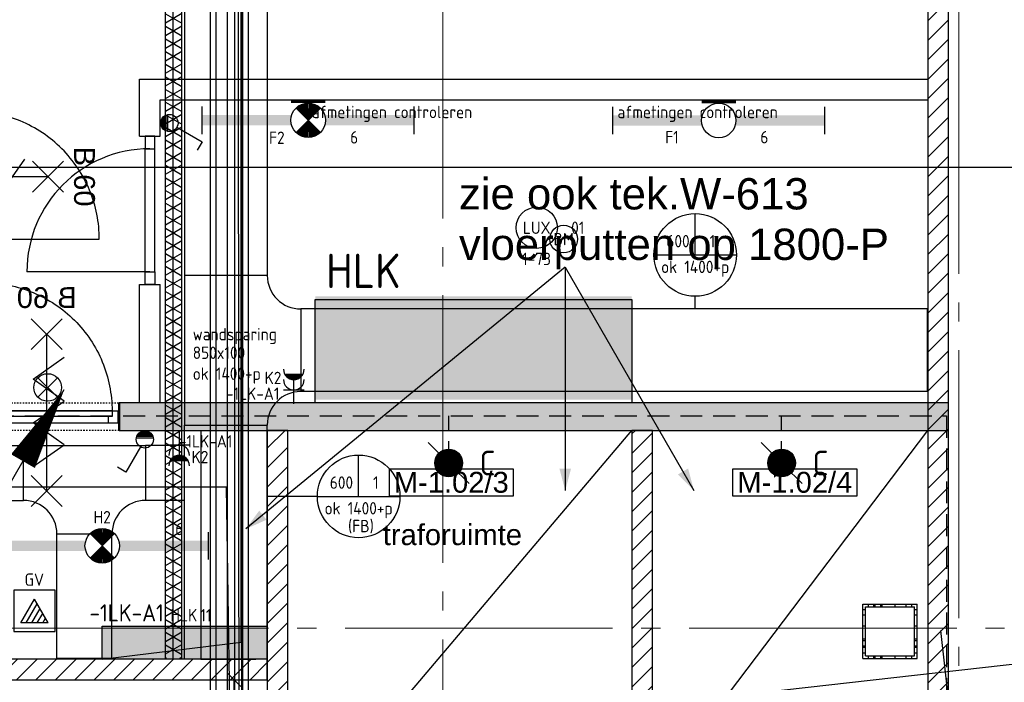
# Model space of a CAD drawing. Header units: millimetres. Extents: x -38031 to 123247, y -16330 to 129979.
# Tile 93 of 148: x 13786 to 20940, y 3107 to 7918. Entities that reach past the tile are written whole.
import ezdxf
from ezdxf.enums import TextEntityAlignment as Align

# ---------------------------------------------------------------- set-up
doc = ezdxf.new("R2010")
doc.units = ezdxf.units.MM
doc.header["$LTSCALE"] = 50
for name, pattern in [('HIDDEN2', [4.7625, 3.175, -1.5875]), ('STYLE_01', [0.41664, 0.20828, -0.20836]), ('STYLE_11', [5, 3.888855, -0.416718, 0.277786, -0.416641])]:
    doc.linetypes.add(name, pattern=pattern)
for name, color, linetype in [('AB$1A---_ATTRIB035', 8, 'Continuous'), ('AL$1A---_ALGEMEEN', 8, 'Continuous'), ('AL22----', 8, 'Continuous'), ('AL31----', 8, 'Continuous'), ('AL32----', 8, 'Continuous'), ('AM$1A---_ARCERING', 8, 'Continuous'), ('AT$1A---_TEKST050', 8, 'Continuous'), ('AT$1A---_TEKST100', 8, 'Continuous'), ('BOUWKUNDIG', 8, 'Continuous'), ('EB6511--_ATTRIB', 2, 'Continuous'), ('EL6121--', 3, 'Continuous'), ('EL6131--_KG', 3, 'Continuous'), ('EL6131--_KG_ARC', 1, 'Continuous'), ('EL6212--', 3, 'Continuous'), ('EL6221--', 3, 'Continuous'), ('EL6222--', 3, 'Continuous'), ('EL6311--', 3, 'Continuous'), ('EL6311--_meetgegevens LUX-waarden', 3, 'Continuous'), ('EL6311--NV', 7, 'Continuous'), ('EL6431--', 3, 'Continuous'), ('EL6511--', 3, 'Continuous'), ('EM6131--', 1, 'Continuous'), ('lengte voedingskabels', 3, 'Continuous'), ('maatvoering', 1, 'Continuous'), ('Sparingen', 1, 'Continuous'), ('versterkte strook', 7, 'Continuous'), ('Vloerdoos verdieping', 51, 'Continuous')]:
    doc.layers.add(name, color=color, linetype=linetype)
doc.layers.add('stramien', color=1, linetype='STYLE_11', lineweight=15)
doc.styles.add('Arial', font='ARIAL.TTF')
doc.styles.add('BURO-018', font='iso.shx', dxfattribs={"height": 90})
doc.styles.get("Standard").update_dxf_attribs({"font": 'iso.shx'})
doc.dimstyles.new('STABICAD', dxfattribs={"dimscale": 100, "dimtxt": 1.3, "dimasz": 1, "dimexe": 0, "dimexo": 0, "dimgap": 1.5, "dimtad": 0, "dimdec": 0, "dimrnd": 10, "dimzin": 0, "dimdsep": 46, "dimtxsty": 'Standard', "dimblk1": 'OBLIQUE', "dimblk2": 'OBLIQUE', "dimsah": 1, "dimcen": -3, "dimclrd": 1, "dimclre": 1, "dimclrt": 1, "dimadec": 0, "dimazin": 0, "dimtfac": 1, "dimtdec": 0, "dimtofl": 0, "dimtmove": 2, "dimatfit": 3, "dimfxl": 0, "dimtvp": 1.055556, "dimtolj": 1, "dimtzin": 0, "dimarcsym": 0})
pattern_1 = [(45, (-987936.49, -175784.82), (70.710678, -70.710678), [])]

# ---------------------------------------------------------------- blocks, each defined once
blk = doc.blocks.new('111304AW')
at = {"color": 0, "linetype": 'Continuous'}
for p, q in [((1.3, 5.25), (-1.3, 5.25)), ((1.16, 5.05), (-1.16, 5.05)), ((0.96, 4.85), (-0.96, 4.85)), ((0.65, 4.65), (-0.65, 4.65)), ((0, 1), (0, 4.5)), ((-1.5, 3), (1.5, 3))]:
    blk.add_line(p, q, dxfattribs=at)
for centre in [(0, 6), (0, 4.5)]:
    blk.add_arc(centre, 1.5, 180, 0, dxfattribs=at)
at = {"color": 0, "linetype": 'Continuous', "style": 'BURO-018'}
for tag, p in [('E_GKAST', (0, 11.5)), ('E_GROEP', (0, 8.5)), ('E_SGROEP', (4.5, 8.5))]:
    blk.add_attdef(tag, text='', height=1.8, dxfattribs=at).set_placement(p, align=Align.MIDDLE)
at = {"color": 0, "linetype": 'Continuous', "style": 'BURO-018', "flags": 1}
for tag, p in [('E_VERMCODE', (13, 8.5)), ('E_MATCODE', (0, 0))]:
    blk.add_attdef(tag, text='', height=1.8, dxfattribs=at).set_placement(p, align=Align.MIDDLE)
blk = doc.blocks.new('1114A1WD')
at = {"color": 0, "linetype": 'Continuous'}
for p, q in [((1.22, 2), (-1.22, 2)), ((1.17, 1.8), (-1.17, 1.8)), ((1.07, 1.6), (-1.07, 1.6)), ((0.92, 1.4), (-0.92, 1.4)), ((0.68, 1.2), (-0.68, 1.2))]:
    blk.add_line(p, q, dxfattribs=at)
blk = doc.blocks.new('1114A1-WD3')
at = {"color": 0, "linetype": 'Continuous'}
for p, q in [((0.62, 3.33), (2.74, 7)), ((2.74, 7), (3.95, 6.3))]:
    blk.add_line(p, q, dxfattribs=at)
blk.add_circle((0, 2.25), 1.25, dxfattribs=at)
at = {"color": 0, "zscale": 100}
blk.add_blockref('1114A1WD', (0, 0), dxfattribs=at)
at = {"color": 0, "linetype": 'Continuous', "style": 'BURO-018'}
for tag, p in [('E_SLET1', (3.36, 9)), ('E_GROEP', (0, 0)), ('E_GKAST', (0, 0))]:
    blk.add_attdef(tag, text='', height=1.8, dxfattribs=at).set_placement(p, align=Align.MIDDLE)
at = {"color": 0, "linetype": 'Continuous', "style": 'BURO-018', "flags": 1}
for tag in ['E_MATCODE', 'E_SGROEP']:
    blk.add_attdef(tag, text='', height=1.8, dxfattribs=at).set_placement((0, 0), align=Align.MIDDLE)
blk = doc.blocks.new('E00018')
at = {"color": 0, "linetype": 'Continuous'}
for p, q in [((-1.77, -1.77), (1.77, 1.77)), ((1.77, -1.77), (-1.77, 1.77))]:
    blk.add_line(p, q, dxfattribs=at)
at = {"color": 0, "linetype": 'Continuous', "const_width": 2.5}
for points in [[(-0.88, 0.88, -0.198912), (0, 1.25, -0.198912), (0.88, 0.88, -1)], [(-0.88, -0.88, 0.198912), (0, -1.25, 0.198912), (0.88, -0.88, 1)]]:
    blk.add_lwpolyline(points, format="xyb", dxfattribs=at)
blk = doc.blocks.new('1115B61540-NO1')
at = {"color": 0}
for p, q in [((-15.4, 2), (-15.4, -2)), ((15.4, 2), (15.4, -2))]:
    blk.add_line(p, q, dxfattribs=at)
at = {"color": 0, "linetype": 'Continuous'}
blk.add_circle((0, 0), 2.5, dxfattribs=at)
at = {"color": 0}
for points in [[(-2.5, 0.75), (-15.4, 0.75), (-2.5, -0.75), (-15.4, -0.75)], [(2.5, 0.75), (15.4, 0.75), (2.5, -0.75), (15.4, -0.75)]]:
    blk.add_solid(points, dxfattribs=at)
at = {"color": 0, "zscale": 100}
blk.add_blockref('E00018', (0, 0), dxfattribs=at)
at = {"color": 0, "linetype": 'Continuous', "style": 'BURO-018'}
for tag, p in [('E_GKAST', (0, 8)), ('E_GROEP', (0, 5)), ('E_SGROEP', (4.5, 5)), ('E_ARMCODE', (0, 0)), ('E_SLET', (4.5, -3))]:
    blk.add_attdef(tag, text='', height=1.8, dxfattribs=at).set_placement(p, align=Align.MIDDLE)
blk = doc.blocks.new('E00024')
at = {"color": 0, "linetype": 'Continuous'}
for p, q in [((-1.41, 1.59), (1.41, 4.41)), ((-1.41, 4.41), (1.41, 1.59))]:
    blk.add_line(p, q, dxfattribs=at)
blk.add_circle((0, 3), 2, dxfattribs=at)
at = {"color": 0, "linetype": 'Continuous', "style": 'BURO-018'}
blk.add_attdef('E_TEXT1', text='', height=1.8, dxfattribs=at).set_placement((0, 7.5), align=Align.MIDDLE)
at = {"color": 0, "linetype": 'Continuous', "style": 'BURO-018', "flags": 1}
blk.add_attdef('E_MATCODE', (0, 0), '', height=1.8, dxfattribs=at)
blk = doc.blocks.new('E00103')
at = {"color": 0, "linetype": 'Continuous'}
for p, q in [((0, 6), (0, 12)), ((-6, 6), (6, 6))]:
    blk.add_line(p, q, dxfattribs=at)
blk.add_circle((0, 6), 6, dxfattribs=at)
at = {"color": 0, "linetype": 'Continuous', "style": 'BURO-018'}
for tag, p in [('E_TEXT1', (-2.5, 8)), ('E_TEXT3', (2.5, 8)), ('E_TEXT6', (0, 4))]:
    blk.add_attdef(tag, text='', height=1.8, dxfattribs=at).set_placement(p, align=Align.MIDDLE)
blk = doc.blocks.new('1116A4H1200240')
at = {"color": 0}
for p, q in [((-12, -2.4), (-12, 2.4)), ((-12, 2.4), (12, 2.4)), ((12, 2.4), (12, -2.4)), ((12, -2.4), (-12, -2.4))]:
    blk.add_line(p, q, dxfattribs=at)
at = {"color": 0, "linetype": 'Continuous', "style": 'BURO-018'}
for tag, p in [('E_GKAST', (0, 15)), ('E_GROEP', (0, 9)), ('E_SGROEP', (4.5, 9)), ('E_KAST', (0, 6))]:
    blk.add_attdef(tag, text='', height=1.8, dxfattribs=at).set_placement(p, align=Align.MIDDLE)
at = {"color": 0, "linetype": 'Continuous', "style": 'BURO-018', "flags": 1}
blk.add_attdef('E_MATCODE', text='', height=1.8, dxfattribs=at).set_placement((0, 0), align=Align.MIDDLE)
blk = doc.blocks.new('1116A4H2300750')
at = {"color": 0}
for p, q in [((-23, -7.5), (-23, 7.5)), ((-23, 7.5), (23, 7.5)), ((23, 7.5), (23, -7.5)), ((23, -7.5), (-23, -7.5))]:
    blk.add_line(p, q, dxfattribs=at)
at = {"color": 0, "linetype": 'Continuous', "style": 'BURO-018'}
for tag, p in [('E_GKAST', (0, 15)), ('E_GROEP', (0, 9)), ('E_SGROEP', (4.5, 9)), ('E_KAST', (0, 6))]:
    blk.add_attdef(tag, text='', height=1.8, dxfattribs=at).set_placement(p, align=Align.MIDDLE)
at = {"color": 0, "linetype": 'Continuous', "style": 'BURO-018', "flags": 1}
blk.add_attdef('E_MATCODE', text='', height=1.8, dxfattribs=at).set_placement((0, 0), align=Align.MIDDLE)
blk = doc.blocks.new('E00168')
at = {"color": 0, "linetype": 'Continuous'}
blk.add_line((0, 0), (5, 8.66), dxfattribs=at)
blk.add_lwpolyline([(5, 8.66, 0, 1, 0), (3.5, 6.062, 1, 1, 0)], format="xyseb", dxfattribs=at)
at = {"color": 0, "const_width": 0.5}
blk.add_lwpolyline([(-0.25, 0, 1), (0.25, 0, 1)], format="xyb", close=True, dxfattribs=at)
at = {"color": 0, "linetype": 'Continuous'}
blk.add_circle((0, 0), 0.5, dxfattribs=at)
blk = doc.blocks.new('E00007')
at = {"color": 0}
blk.add_line((1.5, 0.5), (-1.5, 3.5), dxfattribs=at)
at = {"color": 0, "const_width": 1}
blk.add_lwpolyline([(-0.5, 2, 1), (0.5, 2, 1)], format="xyb", close=True, dxfattribs=at)
at = {"color": 0}
blk.add_circle((0, 2), 1, dxfattribs=at)
at = {"color": 0, "linetype": 'Continuous', "style": 'BURO-018', "flags": 1}
blk.add_attdef('E_MATCODE', text='', height=1.8, rotation=90, dxfattribs=at).set_placement((0, 0), align=Align.MIDDLE)
at = {"color": 0, "style": 'BURO-018'}
blk.add_attdef('E_TEXT1', text='', height=1.8, dxfattribs=at).set_placement((2.5, 2), align=Align.MIDDLE)
blk = doc.blocks.new('VLOERDOOS')
at = {"layer": 'Vloerdoos verdieping'}
for p, q in [((0, 395), (395, 395)), ((0, 395), (0, 0)), ((20, 375), (20, 20)), ((20, 375), (375, 375)), ((40, 375), (40, 395)), ((80, 375), (80, 395)), ((90, 375), (90, 395)), ((130, 375), (130, 395)), ((140, 375), (140, 395)), ((235, 375), (235, 395)), ((315, 375), (315, 395)), ((355, 375), (355, 395)), ((375, 375), (375, 20)), ((395, 395), (395, 0)), ((0, 355), (20, 355)), ((0, 315), (20, 315)), ((0, 305), (20, 305)), ((375, 355), (395, 355)), ((375, 315), (395, 315)), ((375, 305), (395, 305)), ((0, 265), (20, 265)), ((0, 255), (20, 255)), ((375, 265), (395, 265)), ((375, 255), (395, 255)), ((0, 160), (20, 160)), ((375, 160), (395, 160)), ((0, 80), (20, 80)), ((375, 80), (395, 80)), ((0, 40), (20, 40)), ((0, 0), (395, 0)), ((20, 20), (375, 20)), ((40, 0), (40, 20)), ((80, 0), (80, 20)), ((90, 0), (90, 20)), ((130, 0), (130, 20)), ((140, 0), (140, 20)), ((235, 0), (235, 20)), ((315, 0), (315, 20)), ((355, 0), (355, 20)), ((375, 40), (395, 40))]:
    blk.add_line(p, q, dxfattribs=at)
blk = doc.blocks.new('E00486')
at = {"color": 0}
for p, q in [((3.04, 7), (-2.96, 7)), ((-2.96, 7), (-2.96, 1)), ((-1.7, 2), (-1.7, 6)), ((-1.7, 6), (1.77, 4)), ((3.04, 1), (3.04, 7)), ((-1.7, 5.2), (1.07, 3.6)), ((-1.7, 4.4), (0.38, 3.2)), ((-1.7, 2), (1.77, 4)), ((-1.7, 3.6), (-0.31, 2.8)), ((-1.7, 2.8), (-1, 2.4)), ((-2.96, 1), (3.04, 1))]:
    blk.add_line(p, q, dxfattribs=at)
at = {"color": 0, "linetype": 'Continuous', "style": 'BURO-018', "flags": 1}
blk.add_attdef('E_MATCODE', text='', height=1.8, dxfattribs=at).set_placement((0, 0), align=Align.MIDDLE)
blk = doc.blocks.new('_Oblique')
at = {"color": 0, "linetype": 'ByBlock', "lineweight": -2}
blk.add_line((-0.5, -0.5), (0.5, 0.5), dxfattribs=at)
blk = doc.blocks.new('*D207')
at = {"layer": 'maatvoering', "color": 1, "lineweight": -2}
for p, q in [((15085, 3125), (15344, 3125)), ((15344, 2625), (15344, 3125)), ((15197.8, 2625), (15344, 2625))]:
    blk.add_line(p, q, dxfattribs=at)
at = {"layer": 'maatvoering', "color": 1, "lineweight": -2, "xscale": 100, "yscale": 100, "zscale": 100}
for p, rotation in [((15344, 3125), 90), ((15344, 2625), 270)]:
    blk.add_blockref('_Oblique', p, dxfattribs=dict(at, rotation=rotation))
at = {"layer": 'maatvoering', "color": 1, "insert": (15233.3, 2875), "char_height": 130, "attachment_point": 5, "rotation": 90}
blk.add_mtext('\\A1;500', dxfattribs=at)
blk = doc.blocks.new('metselwerk zo gevel sout')
at = {"layer": 'AL$1A---_ALGEMEEN', "color": 0}
blk.add_line((-67923, -2275), (-67923, 1175), dxfattribs=at)
blk = doc.blocks.new('Group-43')
at = {"layer": 'AL$1A---_ALGEMEEN', "color": 0}
for p, q in [((-97.5, 382.003125), (127.5, 157.003125)), ((-97.5, 157.003125), (127.5, 382.003125))]:
    blk.add_line(p, q, dxfattribs=at)
at = {"layer": 'AL$1A---_ALGEMEEN', "color": 0, "flags": 1}
blk.add_attdef('B60_30', (-97.5, 157.003125), '', height=0.2, dxfattribs=at)
blk = doc.blocks.new('Group-44')
at = {"layer": 'AL$1A---_ALGEMEEN', "color": 0}
for p, q in [((-97.5, -757.809375), (127.5, -982.809375)), ((-97.5, -982.809375), (127.5, -757.809375))]:
    blk.add_line(p, q, dxfattribs=at)
at = {"layer": 'AL$1A---_ALGEMEEN', "color": 0, "flags": 1}
blk.add_attdef('B60_30', (-97.5, -982.809375), '', height=0.2, dxfattribs=at)
blk = doc.blocks.new('WBDBO 60 min')
at = {"layer": 'AL$1A---_ALGEMEEN', "color": 0}
blk.add_line((15, -870.3), (15, 269.5), dxfattribs=at)
for name in ['Group-43', 'Group-44']:
    blk.add_blockref(name, (0, 0), dxfattribs=at)
at = {"layer": 'AT$1A---_TEKST100', "style": 'Arial'}
blk.add_text('B 60', height=151.52, dxfattribs=at).set_placement((15, 413.9), align=Align.BOTTOM_CENTER)
blk = doc.blocks.new('WBDBO 60 min.zelfsl.')
at = {"layer": 'AL$1A---_ALGEMEEN', "color": 0}
blk.add_lwpolyline([(112.5, -692.4), (-112.5, -533.5), (112.5, -374.7), (-112.5, -215.8), (112.5, -57), (-112.5, 101.9)], dxfattribs=at)
blk.add_blockref('WBDBO 60 min', (0, 0), dxfattribs=at)
blk = doc.blocks.new('32x_hout-mk 802a-p')
at = {"color": 0}
blk.add_wipeout([(-32.7, -1024), (-32.7, -10), (-122.7, -10), (-122.7, -1024)], dxfattribs=at).dxf.layer = 'AL$1A---_ALGEMEEN'
at = {"layer": 'AL$1A---_ALGEMEEN', "color": 0}
blk.add_lwpolyline([(-32.7, -1024), (-32.7, -10), (-122.7, -10), (-122.7, -1024)], close=True, dxfattribs=at)
at = {"color": 0}
for points in [[(-32.7, -77), (-32.7, -10), (-122.7, -10), (-122.7, -77)], [(-122.7, -957), (-32.7, -957), (-32.7, -1024), (-122.7, -1024)]]:
    blk.add_wipeout(points, dxfattribs=at).dxf.layer = 'AL$1A---_ALGEMEEN'
at = {"layer": 'AL$1A---_ALGEMEEN', "color": 0}
for points in [[(-32.7, -77), (-32.7, -10), (-122.7, -10), (-122.7, -77)], [(897, -959.2), (896.2, -936.4), (894.8, -913.6), (892.8, -890.8), (890.3, -868.2), (887.2, -845.5), (883.6, -823), (879.4, -800.6), (874.7, -778.2), (869.4, -756), (863.6, -734), (857.2, -712), (850.4, -690.3), (842.9, -668.7), (835, -647.3), (826.5, -626.1), (817.5, -605.1), (808, -584.4), (798, -563.9), (787.5, -543.6), (776.5, -523.6), (765, -503.9), (753, -484.5), (740.6, -465.3), (727.6, -446.5), (714.3, -428), (700.5, -409.8), (686.2, -392), (671.5, -374.5), (656.4, -357.5), (640.8, -340.7), (624.9, -324.4), (608.6, -308.5), (591.8, -292.9), (574.7, -277.8), (557.3, -263.1), (539.5, -248.8), (521.3, -235), (502.8, -221.6), (484, -208.7), (464.8, -196.3), (445.4, -184.3), (425.7, -172.8), (405.7, -161.8), (385.4, -151.3), (364.9, -141.3), (344.2, -131.8), (323.2, -122.8), (302, -114.3), (280.6, -106.4), (259, -98.9), (237.3, -92), (215.3, -85.7), (193.3, -79.9), (171.1, -74.6), (148.7, -69.9), (126.3, -65.7), (103.8, -62.1), (81.1, -59), (58.4, -56.5), (35.7, -54.5), (12.9, -53.1), (-9.9, -52.3), (-32.7, -52), (-32.7, -982), (897.3, -982)], [(-122.7, -957), (-32.7, -957), (-32.7, -1024), (-122.7, -1024)]]:
    blk.add_lwpolyline(points, close=True, dxfattribs=at)
at = {"color": 0}
blk.add_wipeout([(-72.7, -52), (-32.7, -52), (-32.7, -982), (-72.7, -982)], dxfattribs=at).dxf.layer = 'AL$1A---_ALGEMEEN'
at = {"layer": 'AL$1A---_ALGEMEEN', "color": 0}
blk.add_lwpolyline([(-72.7, -52), (-32.7, -52), (-32.7, -982), (-72.7, -982)], close=True, dxfattribs=at)
at = {"layer": 'AL$1A---_ALGEMEEN', "color": 0, "rotation": 270}
blk.add_blockref('WBDBO 60 min.zelfsl.', (254.6, -511.6), dxfattribs=at)
blk = doc.blocks.new('ruimtenummer')
at = {"layer": 'AL$1A---_ALGEMEEN', "color": 0, "flags": 1}
for tag, p in [('peil', (-450, -397.1)), ('onderdeel', (-450, -669.8))]:
    blk.add_attdef(tag, p, '', height=151.5, dxfattribs=at)
at = {"color": 0}
blk.add_wipeout([(-450, 100), (450, 100), (450, -100), (-450, -100)], dxfattribs=at).dxf.layer = 'AL$1A---_ALGEMEEN'
at = {"layer": 'AL$1A---_ALGEMEEN', "color": 0}
blk.add_lwpolyline([(-450, 100), (450, 100), (450, -100), (-450, -100)], close=True, dxfattribs=at)
at = {"layer": 'AL$1A---_ALGEMEEN', "color": 0, "style": 'Arial'}
blk.add_attdef('ruimtenummer', text='', height=151.5, dxfattribs=at).set_placement((0, 78), align=Align.TOP_CENTER)
blk = doc.blocks.new('tekst 12 pts')
at = {"layer": 'AL$1A---_ALGEMEEN', "color": 0, "style": 'Arial'}
blk.add_attdef('naam_ruimte', text='', height=151.5, dxfattribs=at).set_placement((0, -41.1), align=Align.TOP_CENTER)
at = {"layer": 'AL$1A---_ALGEMEEN', "color": 0, "flags": 1}
for tag, p in [('oppervlakte', (-264.6, -1003)), ('stramiennummer', (-264.6, -1275.7))]:
    blk.add_attdef(tag, p, '', height=151.5, dxfattribs=at)
blk = doc.blocks.new('32x_hout-mk 802bs-p')
at = {"color": 0}
blk.add_wipeout([(-507, -124.6), (507, -124.6), (507, -214.6), (-507, -214.6)], dxfattribs=at).dxf.layer = 'AL$1A---_ALGEMEEN'
at = {"layer": 'AL$1A---_ALGEMEEN', "color": 0}
blk.add_lwpolyline([(-507, -124.6), (507, -124.6), (507, -214.6), (-507, -214.6)], close=True, dxfattribs=at)
at = {"color": 0}
for points in [[(-507, -124.6), (-440, -124.6), (-440, -214.6), (-507, -214.6)], [(440, -124.6), (507, -124.6), (507, -214.6), (440, -214.6)]]:
    blk.add_wipeout(points, dxfattribs=at).dxf.layer = 'AL$1A---_ALGEMEEN'
at = {"layer": 'AL$1A---_ALGEMEEN', "color": 0}
for points in [[(-442.2, 805.2), (-419.4, 804.3), (-396.6, 802.9), (-373.8, 801), (-351.2, 798.4), (-328.5, 795.4), (-306, 791.7), (-283.6, 787.6), (-261.2, 782.8), (-239, 777.6), (-217, 771.8), (-195, 765.4), (-173.3, 758.5), (-151.7, 751.1), (-130.3, 743.1), (-109.1, 734.6), (-88.1, 725.7), (-67.4, 716.2), (-46.9, 706.1), (-26.6, 695.6), (-6.6, 684.6), (13.1, 673.1), (32.5, 661.2), (51.7, 648.7), (70.5, 635.8), (89, 622.4), (107.2, 608.6), (125, 594.3), (142.5, 579.6), (159.5, 564.5), (176.3, 549), (192.6, 533), (208.5, 516.7), (224.1, 500), (239.2, 482.9), (253.9, 465.4), (268.2, 447.6), (282, 429.4), (295.4, 410.9), (308.3, 392.1), (320.7, 373), (332.7, 353.6), (344.2, 333.8), (355.2, 313.8), (365.7, 293.6), (375.7, 273.1), (385.2, 252.3), (394.2, 231.3), (402.7, 210.1), (410.6, 188.7), (418.1, 167.2), (425, 145.4), (431.3, 123.5), (437.1, 101.4), (442.4, 79.2), (447.1, 56.9), (451.3, 34.4), (454.9, 11.9), (458, -10.7), (460.5, -33.4), (462.5, -56.1), (463.9, -78.9), (464.7, -101.7), (465, -124.6), (-465, -124.6), (-465, 805.4)], [(-507, -124.6), (-440, -124.6), (-440, -214.6), (-507, -214.6)], [(440, -124.6), (507, -124.6), (507, -214.6), (440, -214.6)]]:
    blk.add_lwpolyline(points, close=True, dxfattribs=at)
at = {"color": 0}
blk.add_wipeout([(-465, -124.6), (465, -124.6), (465, -164.6), (-465, -164.6)], dxfattribs=at).dxf.layer = 'AL$1A---_ALGEMEEN'
at = {"layer": 'AL$1A---_ALGEMEEN', "color": 0}
blk.add_lwpolyline([(-465, -124.6), (465, -124.6), (465, -164.6), (-465, -164.6)], close=True, dxfattribs=at)
at = {"layer": 'AL$1A---_ALGEMEEN', "color": 0, "xscale": -1}
blk.add_blockref('WBDBO 60 min.zelfsl.', (5.4, 162.8), dxfattribs=at)
blk = doc.blocks.new('200254 W 210 11-06-2007')
at = {"layer": 'AM$1A---_ARCERING', "linetype": 'Continuous', "lineweight": 5}
h = blk.add_hatch(dxfattribs=at)
h.set_pattern_fill('KALKZANDSTEEN', color=256, scale=50, style=0, pattern_type=2)
h.set_pattern_definition(pattern_1)
h.paths.add_polyline_path([(-25924, -21862.6), (-20614, -21862.6), (-20614, -21712.6), (-25924, -21712.6)])
at = {"layer": 'AL$1A---_ALGEMEEN'}
blk.add_lwpolyline([(-25924, -21862.6), (-20614, -21862.6), (-20614, -21712.6), (-25924, -21712.6)], close=True, dxfattribs=at)
at = {"layer": 'AL$1A---_ALGEMEEN', "rotation": 6.407550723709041}
blk.add_blockref('metselwerk zo gevel sout', (51910.4, -15092.6), dxfattribs=at)
at = {"layer": 'AM$1A---_ARCERING', "linetype": 'Continuous', "lineweight": 5}
h = blk.add_hatch(dxfattribs=at)
h.set_pattern_fill('KALKZANDSTEEN', color=256, scale=50, style=0, pattern_type=2)
h.set_pattern_definition(pattern_1)
h.paths.add_polyline_path([(-15664, -22332.2), (-15664, -15019.8), (-15814, -15019.8), (-15814, -22345.7)])
h = blk.add_hatch(dxfattribs=at)
h.set_pattern_fill('KALKZANDSTEEN', color=256, scale=50, style=0, pattern_type=2)
h.set_pattern_definition(pattern_1)
h.paths.add_polyline_path([(-20464, -20051.8), (-20614, -20051.8), (-20614, -23017.8), (-20464, -23001)])
h = blk.add_hatch(dxfattribs=at)
h.set_pattern_fill('KALKZANDSTEEN', color=256, scale=50, style=0, pattern_type=2)
h.set_pattern_definition(pattern_1)
h.paths.add_polyline_path([(-17814, -20052.6), (-17964, -20052.6), (-17964, -22720.2), (-17814, -22703.4)])
at = {"layer": 'AL$1A---_ALGEMEEN'}
for q in [(-18449, -20487.6), (-17513.7, -20487.6)]:
    blk.add_line((-18449, -18867.6), q, dxfattribs=at)
for points in [[(-15664, -22332.2), (-15664, -15019.8), (-15814, -15019.8), (-15814, -22345.7)], [(-20464, -20051.8), (-20614, -20051.8), (-20614, -23017.8), (-20464, -23001)], [(-17814, -20052.6), (-17964, -20052.6), (-17964, -22720.2), (-17814, -22703.4)]]:
    blk.add_lwpolyline(points, close=True, dxfattribs=at)
for points in [[(-18449, -20487.6), (-18491.6, -20328.8), (-18406.5, -20328.8)], [(-17513.7, -20487.6), (-17629.9, -20371.3), (-17556.3, -20328.8)], [(-20769, -20767.6), (-20672.4, -20634.6), (-20618.9, -20700.7)]]:
    blk.add_solid(points, dxfattribs=at)
at = {"layer": 'stramien', "ltscale": 10}
for p, q in [((-15589, -38914.6), (-15589, 22365.4)), ((-37549, -21487.6), (65549.3, -21487.6))]:
    blk.add_line(p, q, dxfattribs=at)
at = {"layer": 'AL$1A---_ALGEMEEN'}
for name, p in [('32x_hout-mk 802a-p', (-22731.3, -17682.5)), ('32x_hout-mk 802bs-p', (-22206.6, -19785.5))]:
    blk.add_blockref(name, p, dxfattribs=at)
ref = blk.add_blockref('ruimtenummer', (-19276.8, -20429.9), dxfattribs=dict(at, rotation=180))
ref.add_attrib('ruimtenummer', 'M-1.02/3', dxfattribs={"layer": 'AB$1A---_ATTRIB035', "height": 151.52, "style": 'Arial'}).set_placement((-19276.8, -20352.9), align=Align.TOP_CENTER)
ref = blk.add_blockref('ruimtenummer', (-16781, -20429.9), dxfattribs=dict(at, rotation=180))
ref.add_attrib('ruimtenummer', 'M-1.02/4', dxfattribs={"layer": 'AB$1A---_ATTRIB035', "height": 151.52, "style": 'Arial'}).set_placement((-16781, -20352.9), align=Align.TOP_CENTER)
ref = blk.add_blockref('tekst 12 pts', (-19268.8, -20692.4), dxfattribs=dict(at, xscale=-1))
ref.add_attrib('naam_ruimte', 'traforuimte', dxfattribs={"layer": 'AB$1A---_ATTRIB035', "height": 151.525, "style": 'Arial'}).set_placement((-19268.8, -20733.5), align=Align.TOP_CENTER)
at = {"layer": 'AT$1A---_TEKST050', "insert": (-19221.1, -18220.2), "char_height": 227.287, "attachment_point": 1, "line_spacing_factor": 0.967741, "style": 'Arial'}
blk.add_mtext('{\\C256;\\lzie ook tek.W-613\\Pvloerputten op 1800-P}', dxfattribs=at)
at = {"layer": 'AM$1A---_ARCERING', "linetype": 'Continuous', "lineweight": 0}
blk.add_hatch(color=256, dxfattribs=at).paths.add_polyline_path([(-15664, -19851.8), (-21690, -19851.8), (-21690, -20051.8), (-15664, -20051.8)])
at = {"layer": 'AL$1A---_ALGEMEEN'}
for p, q in [((-18449, -18867.6), (-20769, -20767.6)), ((-20464, -23000.3), (-17964, -20052.6)), ((-17824, -22703.4), (-15814, -20051.8))]:
    blk.add_line(p, q, dxfattribs=at)
at = {"layer": 'AL$1A---_ALGEMEEN', "lineweight": 50}
blk.add_line((-21689.6, -19852.3), (-21689.6, -20052.3), dxfattribs=at)
at = {"layer": 'AL$1A---_ALGEMEEN'}
for points in [[(-28410, -18139.6), (-12100, -18139.6), (-12100, -32800), (-28410, -32800)], [(-15664, -19851.8), (-21690, -19851.8), (-21690, -20051.8), (-15664, -20051.8)]]:
    blk.add_lwpolyline(points, close=True, dxfattribs=at)
at = {"layer": 'AL$1A---_ALGEMEEN', "linetype": 'STYLE_01'}
blk.add_lwpolyline([(-22724, -19851.8), (-21690, -19851.8), (-21690, -20051.8), (-22724, -20051.8)], close=True, dxfattribs=at)
at = {"layer": 'stramien', "ltscale": 10}
blk.add_line((-19339, -41013.6), (-19339, 36216.4), dxfattribs=at)
blk = doc.blocks.new('E-GK-GTC-783C')
at = {"color": 0, "linetype": 'Continuous'}
for p, q in [((-0.5, 60), (0.5, 60)), ((-0.5, -60), (0.5, -60))]:
    blk.add_line(p, q, dxfattribs=at)
blk = doc.blocks.new('E00123')
at = {"color": 0, "linetype": 'Continuous'}
blk.add_circle((0, 0), 2, dxfattribs=at)
at = {"color": 0, "linetype": 'Continuous', "style": 'BURO-018'}
for tag, p in [('E_TEXT1', (0, 4.5)), ('E_TEXT2', (0, 0))]:
    blk.add_attdef(tag, text='', height=1.8, dxfattribs=at).set_placement(p, align=Align.MIDDLE)
at = {"color": 0, "linetype": 'Continuous', "style": 'BURO-018', "flags": 1}
blk.add_attdef('E_MATCODE', (0, 0), '', height=1.8, dxfattribs=at)
blk = doc.blocks.new('*U302', base_point=(15660, 6533.4))
at = {"color": 0}
for p, q in [((15625, 7070.9), (15625, 6980.4)), ((15695, 7070.9), (15625, 7070.9)), ((15695, 6980.4), (15695, 7070.9)), ((15625, 6980.4), (15695, 6980.4)), ((15625, 6086.4), (15625, 6980.4)), ((15695, 6086.4), (15695, 6980.4)), ((15660, 6086.4), (14766, 6086.4)), ((15625, 5995.9), (15625, 6086.4)), ((15625, 6086.4), (15695, 6086.4)), ((15695, 6086.4), (15695, 5995.9)), ((15695, 5995.9), (15625, 5995.9))]:
    blk.add_line(p, q, dxfattribs=at)
blk.add_arc((15660, 6086.4), 894, 90, 180, dxfattribs=at)
blk = doc.blocks.new('E-GK-GTC-2583C')
at = {"color": 0, "linetype": 'Continuous'}
for p, q in [((-0.5, 300), (0.5, 300)), ((-0.5, -300), (0.5, -300))]:
    blk.add_line(p, q, dxfattribs=at)
blk = doc.blocks.new('E-GK-GTC-1903C')
at = {"color": 0, "linetype": 'Continuous'}
for p, q in [((-0.5, 200), (0.5, 200)), ((-0.5, -200), (0.5, -200))]:
    blk.add_line(p, q, dxfattribs=at)
blk = doc.blocks.new('E-GK-TSH--1-190F3F3F3')
at = {"color": 0, "linetype": 'Continuous'}
for p, q in [((-443, -200), (-443, 200)), ((-443, 200), (443, 200)), ((443, 200), (443, -200)), ((-200, -443), (200, -443))]:
    blk.add_line(p, q, dxfattribs=at)
for centre, start, end in [((-443, -443), 0, 90), ((443, -443), 90, 180)]:
    blk.add_arc(centre, 243, start, end, dxfattribs=at)
blk = doc.blocks.new('E-GK-END-190')
at = {"color": 0, "linetype": 'Continuous'}
blk.add_line((0, 200), (0, -200), dxfattribs=at)
blk = doc.blocks.new('E-GK-END-258')
at = {"color": 0, "linetype": 'Continuous'}
blk.add_line((0, 300), (0, -300), dxfattribs=at)
blk = doc.blocks.new('E-GK-TSH-1-258F3F3F3')
at = {"color": 0, "linetype": 'Continuous'}
for p, q in [((-300, 543), (300, 543)), ((-543, 300), (-543, -300)), ((543, -300), (543, 300)), ((-543, -300), (543, -300))]:
    blk.add_line(p, q, dxfattribs=at)
for centre, start, end in [((-543, 543), 270, 0), ((543, 543), 180, 270)]:
    blk.add_arc(centre, 243, start, end, dxfattribs=at)
blk = doc.blocks.new('080101-lux')
at = {"color": 0, "linetype": 'Continuous'}
blk.add_circle((0, 0), 3, dxfattribs=at)
at = {"color": 0, "linetype": 'Continuous', "style": 'BURO-018', "flags": 1}
for tag, p in [('E_ID', (0, 0)), ('E_NUMMER', (0, -5))]:
    blk.add_attdef(tag, p, '', height=1.8, dxfattribs=at)
at = {"color": 0, "linetype": 'Continuous', "style": 'BURO-018'}
blk.add_attdef('E_TEXT', text='', height=1.8, dxfattribs=at).set_placement((0, 0), align=Align.MIDDLE)
blk.add_attdef('E_KODE', text='', height=1.8, dxfattribs=at).set_placement((5, 0), align=Align.MIDDLE_LEFT)
blk = doc.blocks.new('E00134')
at = {"color": 0, "linetype": 'Continuous', "const_width": 0.5}
blk.add_lwpolyline([(-2.5, -2.75), (2.5, -2.75)], dxfattribs=at)
blk = doc.blocks.new('1115B61540-NO1_WA3')
at = {"color": 0}
for p, q in [((-15.4, 2), (-15.4, -2)), ((15.4, 2), (15.4, -2))]:
    blk.add_line(p, q, dxfattribs=at)
at = {"color": 0, "linetype": 'Continuous'}
blk.add_circle((0, 0), 2.5, dxfattribs=at)
at = {"color": 0}
for points in [[(-2.5, 0.75), (-15.4, 0.75), (-2.5, -0.75), (-15.4, -0.75)], [(2.5, 0.75), (15.4, 0.75), (2.5, -0.75), (15.4, -0.75)]]:
    blk.add_solid(points, dxfattribs=at)
for name, zscale in [('E00018', 100), ('E00134', 50)]:
    blk.add_blockref(name, (0, 0), dxfattribs=dict(at, zscale=zscale))
at = {"color": 0, "linetype": 'Continuous', "style": 'BURO-018'}
for tag, p in [('E_GKAST', (0, 8)), ('E_GROEP', (0, 5)), ('E_SGROEP', (4.5, 5)), ('E_ARMCODE', (0, 0)), ('E_SLET', (4.5, -3))]:
    blk.add_attdef(tag, text='', height=1.8, dxfattribs=at).set_placement(p, align=Align.MIDDLE)
blk = doc.blocks.new('1115B61540-WA3')
at = {"color": 0}
for p, q in [((-15.4, 2), (-15.4, -2)), ((15.4, 2), (15.4, -2))]:
    blk.add_line(p, q, dxfattribs=at)
at = {"color": 0, "linetype": 'Continuous'}
blk.add_circle((0, 0), 2.5, dxfattribs=at)
at = {"color": 0}
for points in [[(-2.5, 0.75), (-15.4, 0.75), (-2.5, -0.75), (-15.4, -0.75)], [(2.5, 0.75), (15.4, 0.75), (2.5, -0.75), (15.4, -0.75)]]:
    blk.add_solid(points, dxfattribs=at)
at = {"color": 0, "zscale": 50}
blk.add_blockref('E00134', (0, 0), dxfattribs=at)
at = {"color": 0, "linetype": 'Continuous', "style": 'BURO-018'}
for tag, p in [('E_GKAST', (0, 8)), ('E_GROEP', (0, 5)), ('E_SGROEP', (4.5, 5)), ('E_ARMCODE', (0, 0)), ('E_SLET', (4.5, -3))]:
    blk.add_attdef(tag, text='', height=1.8, dxfattribs=at).set_placement(p, align=Align.MIDDLE)

msp = doc.modelspace()

# ---------------------------------------------------------------- block references
at = {"layer": 'BOUWKUNDIG'}
msp.add_blockref('200254 W 210 11-06-2007', (36199, 24987.6), dxfattribs=at)

# ---------------------------------------------------------------- next in the draw order: hatches: boundary and pattern name
at = {"layer": 'EL6131--_KG_ARC'}
h = msp.add_hatch(dxfattribs=at)
h.set_pattern_fill('NET3', color=256, scale=25, angle=90, style=0)
h.set_pattern_definition([(90, (-258.39, 0), (-79.375, 2e-14), []), (150, (-258.39, 0), (-39.6875, -68.74077), []), (210, (-258.39, 0), (39.6875, -68.74077), [])])
h.paths.add_polyline_path([(14845, 4930.3), (14845, 12997), (14965, 12997), (14965, 4930.3)])
h = msp.add_hatch(dxfattribs=at)
h.set_pattern_fill('NET3', color=256, scale=25, angle=90, style=0)
h.set_pattern_definition([(90, (-258.39, 0), (-79.375, 2e-14), []), (150, (-258.39, 0), (-39.6875, -68.74077), []), (210, (-258.39, 0), (39.6875, -68.74077), [])])
h.paths.add_polyline_path([(14845, 3281.8), (14845, 12997), (14965, 12997), (14965, 3281.8)])

# ---------------------------------------------------------------- next in the draw order: linework, layer by layer
at = {"layer": 'AL22----', "linetype": 'Continuous'}
for p, q in [((14657.4, 7485.7), (20385, 7485.7)), ((14657.4, 7070.9), (14657.4, 7485.7)), ((14807.4, 7335.7), (20385, 7335.7)), ((14807.4, 7070.9), (14807.4, 7335.7)), ((14657.4, 7070.9), (14807.4, 7070.9)), ((14657.4, 5995.9), (14807.4, 5995.9))]:
    msp.add_line(p, q, dxfattribs=at)
at = {"layer": 'AL22----'}
for p, q in [((14657.4, 5135.7), (14657.4, 5995.9)), ((14807.4, 5135.7), (14807.4, 5995.9))]:
    msp.add_line(p, q, dxfattribs=at)
at = {"layer": 'EL6121--', "color": 5, "linetype": 'HIDDEN2'}
for p, q in [((13110, 5041.2), (20520.9, 5041.2)), ((16903.1, 4698.9), (16903.1, 5041.2)), ((19322.3, 4698.9), (19322.3, 5041.2)), ((20520.9, 5041.2), (20520.9, 2311))]:
    msp.add_line(p, q, dxfattribs=at)
at = {"layer": 'EL6212--'}
for points in [[(18233.4, 5158.1), (15933.4, 5158.1), (18233.4, 5908.1), (15933.4, 5908.1)], [(14385, 3515), (15585, 3515), (14385, 3275), (15585, 3275)]]:
    msp.add_solid(points, dxfattribs=at)
at = {"layer": 'EL6221--'}
for p, q in [((15103.4, 4930.3), (15103.4, 3275)), ((15103.4, 4930.3), (15103.4, 3275)), ((15103.4, 3275), (15501.5, 3275))]:
    msp.add_line(p, q, dxfattribs=at)
at = {"layer": 'EM6131--'}
for p, q in [((18694.2, 5817.5), (18694.2, 5909.7)), ((15949, 4456.8), (15585, 4456.8))]:
    msp.add_line(p, q, dxfattribs=at)
at = {"layer": 'lengte voedingskabels'}
for points in [[(14385, 3275), (15396.3, 3397.6), (15396.3, 13409.9), (77447.8, 13409.9), (77447.8, 38809.9), (83430.7, 38809.9), (98731.5, 38809.9), (98731.5, 46168.8)], [(15296.5, 2239.6), (15296.5, 13243.6), (77303.3, 13243.6), (77303.3, 38752.7), (83474.7, 38752.7)], [(15349.8, 2180.4), (15349.8, 13184.4), (77356.6, 13184.4), (77356.6, 28986.9), (86635, 28986.9)], [(15381.2, 2184.4), (15372.1, 13327.2), (30055.9, 13327.2), (30055.9, 17732.1), (35283.8, 17732.1), (35283.8, 22206.4), (34683.1, 22206.4)], [(15399.8, 2135.9), (15399.8, 13139.9), (77406.6, 13139.9), (77406.6, 21367.8), (82835.8, 21367.8)], [(15213.8, 2240), (15213.8, 13233.3), (12521.4, 13233.3), (12521.4, 18302.4)], [(15172.9, 2212.4), (15172.9, 13316.5), (12624.8, 13316.5), (12624.8, 18130.5), (13045.4, 18130.5)], [(15408, 2167), (15408, 13256.8), (56140.9, 13256.8), (56140.9, 17754.6), (55543.7, 17754.6)], [(15448.2, 2172.1), (15448.2, 13388.3), (29976.2, 13388.3), (29976.2, 17795.1), (30930.7, 17795.1)], [(15325.5, 2165.8), (15288.4, 4523.8), (13616.5, 4523.8), (13598, 2240.1), (13170.7, 2258.7)]]:
    msp.add_lwpolyline(points, dxfattribs=at)
at = {"layer": 'versterkte strook'}
msp.add_line((17347.9, 2828.8), (103116, 12460.7), dxfattribs=at)

# ---------------------------------------------------------------- next in the draw order: block references
at = {"layer": 'AL32----'}
msp.add_blockref('*U302', (14732.4, 6533.4), dxfattribs=at)
at = {"layer": 'EL6121--', "linetype": 'HIDDEN2', "xscale": 200, "yscale": 200, "zscale": 200}
msp.add_blockref('E00168', (13110, 3500), dxfattribs=at)
at = {"layer": 'EL6121--', "linetype": 'HIDDEN2'}
ref = msp.add_blockref('E00007', (16903.1, 4498.9), dxfattribs=dict(at, xscale=100, yscale=100, zscale=100))
ref.add_attrib('E_TEXT1', 'C', dxfattribs={"layer": '0', "color": 1, "height": 180, "style": 'BURO-018'}).set_placement((17185.6, 4698.9), align=Align.MIDDLE)
ref = msp.add_blockref('E00007', (19322.3, 4498.9), dxfattribs=dict(at, xscale=100, yscale=100, zscale=100))
ref.add_attrib('E_TEXT1', 'C', dxfattribs={"layer": '0', "color": 1, "height": 180, "style": 'BURO-018'}).set_placement((19604.8, 4698.9), align=Align.MIDDLE)
at = {"layer": 'EL6131--_KG'}
for name, p, xscale, rotation in [('E-GK-GTC-783C', (14905, 8139.4), 9715.246065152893, 90), ('E-GK-GTC-2583C', (15285, 9532), 6942.971203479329, 270), ('E-GK-GTC-2583C', (18104.4, 5517.5), 4552.787889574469, 179.9999999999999), ('E-GK-GTC-2583C', (15285, 4124.8), 1699.52978317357, 89.99999999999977), ('E-GK-GTC-1903C', (14842.9, 4627.2, 1460), 285.765996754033, 180), ('E-GK-GTC-1903C', (14257, 3732.9, 1460), 902.5494312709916, 89.9999999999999)]:
    msp.add_blockref(name, p, dxfattribs=dict(at, xscale=xscale, rotation=rotation))
for name, p, rotation in [('E-GK-TSH-1-258F3F3F3', (15285, 5517.5), 270.0000000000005), ('E-GK-END-258', (20380.8, 5517.5), 180), ('E-GK-END-190', (14257, 3281.6, 1460), 89.9999999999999)]:
    msp.add_blockref(name, p, dxfattribs=dict(at, rotation=rotation))
at = {"layer": 'EL6131--_KG', "xscale": 2653.517278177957}
msp.add_blockref('E-GK-GTC-1903C', (12487.2, 4627.2, 1460), dxfattribs=at)
at = {"layer": 'EL6131--_KG'}
msp.add_blockref('E-GK-TSH--1-190F3F3F3', (14257, 4627.2, 1460), dxfattribs=at)
at = {"layer": 'EL6212--'}
ref = msp.add_blockref('1116A4H2300750', (17083.4, 5510.7), dxfattribs=dict(at, xscale=50, yscale=50, zscale=50, rotation=180))
ref.add_attrib('E_KAST', 'HLK', dxfattribs={"layer": '0', "color": 2, "linetype": 'Continuous', "height": 250, "style": 'BURO-018'}).set_placement((16282.8, 6094.6), align=Align.MIDDLE)
ref = msp.add_blockref('1116A4H1200240', (14985, 3395), dxfattribs=dict(at, xscale=50, yscale=50, zscale=50, rotation=180))
ref.add_attrib('E_KAST', '-1LK-A1', dxfattribs={"layer": '0', "color": 2, "linetype": 'Continuous', "height": 125, "style": 'BURO-018'}).set_placement((14563.4, 3611.1), align=Align.MIDDLE)
ref.add_attrib('E_GROEP', '11', dxfattribs={"layer": '0', "color": 1, "linetype": 'Continuous', "height": 90, "style": 'BURO-018'}).set_placement((15138.9, 3593.3), align=Align.MIDDLE)
ref.add_attrib('E_GKAST', 'HLK', dxfattribs={"layer": '0', "color": 1, "linetype": 'Continuous', "height": 90, "style": 'BURO-018'}).set_placement((14978.8, 3594), align=Align.MIDDLE)
at = {"layer": 'EL6222--'}
ref = msp.add_blockref('111304AW', (15778.2, 5079.6), dxfattribs=dict(at, xscale=50, yscale=50, zscale=50))
ref.add_attrib('E_GROEP', 'K2', dxfattribs={"layer": '0', "color": 1, "linetype": 'Continuous', "height": 90, "style": 'BURO-018'}).set_placement((15626.8, 5316.7), align=Align.MIDDLE)
ref.add_attrib('E_GKAST', '-1LK-A1', dxfattribs={"layer": '0', "color": 1, "linetype": 'Continuous', "height": 90, "style": 'BURO-018'}).set_placement((15479.2, 5202.4), align=Align.MIDDLE)
ref = msp.add_blockref('111304AW', (14944.9, 4979.3), dxfattribs=dict(at, xscale=50, yscale=49.99999999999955, zscale=50, rotation=180))
ref.add_attrib('E_GROEP', 'K2', dxfattribs={"layer": '0', "color": 1, "linetype": 'Continuous', "height": 90, "style": 'BURO-018'}).set_placement((15096.4, 4742.2), align=Align.MIDDLE)
ref.add_attrib('E_GKAST', '-1LK-A1', dxfattribs={"layer": '0', "color": 1, "linetype": 'Continuous', "height": 90, "style": 'BURO-018'}).set_placement((15137.6, 4856.6), align=Align.MIDDLE)
at = {"layer": 'EL6311--'}
ref = msp.add_blockref('1115B61540-WA3', (18865.5, 7185.9), dxfattribs=dict(at, xscale=50, yscale=50, zscale=50, rotation=180))
ref.add_attrib('E_ARMCODE', 'F1', dxfattribs={"layer": '0', "color": 1, "linetype": 'Continuous', "height": 90, "style": 'BURO-018'}).set_placement((18525.4, 7064.7), align=Align.MIDDLE)
ref.add_attrib('E_GROEP', '6', dxfattribs={"layer": '0', "color": 1, "linetype": 'Continuous', "height": 90, "style": 'BURO-018'}).set_placement((19196.6, 7064.7), align=Align.MIDDLE)
at = {"layer": 'EL6311--', "xscale": 50, "yscale": 50, "zscale": 50}
for p, rotation in [((14761.6, 7167.6), 270), ((14695.6, 4982.7), 180)]:
    msp.add_blockref('1114A1-WD3', p, dxfattribs=dict(at, rotation=rotation))
at = {"layer": 'EL6311--_meetgegevens LUX-waarden'}
ref = msp.add_blockref('080101-lux', (17543.1, 6407.3), dxfattribs=dict(at, xscale=50, yscale=50, zscale=50))
ref.add_attrib('E_TEXT', 'LUX', dxfattribs={"layer": '0', "color": 1, "linetype": 'Continuous', "height": 90, "style": 'BURO-018'}).set_placement((17543.1, 6407.3), align=Align.MIDDLE)
ref.add_attrib('E_KODE', '01', dxfattribs={"layer": '0', "color": 1, "linetype": 'Continuous', "height": 90, "style": 'BURO-018'}).set_placement((17793.1, 6407.3), align=Align.MIDDLE_LEFT)
at = {"layer": 'EL6311--NV'}
ref = msp.add_blockref('1115B61540-NO1_WA3', (15882.4, 7187.7), dxfattribs=dict(at, xscale=50, yscale=50, zscale=50, rotation=180))
ref.add_attrib('E_ARMCODE', 'F2', dxfattribs={"layer": '0', "color": 1, "linetype": 'Continuous', "height": 90, "style": 'BURO-018'}).set_placement((15654.9, 7060.5), align=Align.MIDDLE)
ref.add_attrib('E_GROEP', '6', dxfattribs={"layer": '0', "color": 1, "linetype": 'Continuous', "height": 90, "style": 'BURO-018'}).set_placement((16216.5, 7063.4), align=Align.MIDDLE)
ref = msp.add_blockref('1115B61540-NO1', (14385.8, 4097.6), dxfattribs=dict(at, xscale=50, yscale=50, zscale=50))
ref.add_attrib('E_ARMCODE', 'H2', dxfattribs={"layer": '0', "color": 1, "linetype": 'Continuous', "height": 90, "style": 'BURO-018'}).set_placement((14385.8, 4305.3), align=Align.MIDDLE)
ref.add_attrib('E_GROEP', '6', dxfattribs={"layer": '0', "color": 1, "linetype": 'Continuous', "height": 90, "style": 'BURO-018'}).set_placement((14946.2, 4219.7), align=Align.MIDDLE)
at = {"layer": 'EL6431--'}
ref = msp.add_blockref('E00486', (14094.4, 3622.7), dxfattribs=dict(at, xscale=50, yscale=50, zscale=50, rotation=90))
ref.add_attrib('E_MATCODE', 'GV', dxfattribs={"layer": '0', "color": 1, "linetype": 'Continuous', "height": 90, "style": 'BURO-018'}).set_placement((13892.6, 3852), align=Align.MIDDLE)
at = {"layer": 'EL6511--'}
ref = msp.add_blockref('E00123', (17738.5, 6324.9), dxfattribs=dict(at, xscale=50, yscale=50, zscale=50))
ref.add_attrib('E_TEXT2', 'BM', dxfattribs={"layer": 'EB6511--_ATTRIB', "color": 1, "linetype": 'Continuous', "height": 90, "style": 'BURO-018'}).set_placement((17738.5, 6324.9), align=Align.MIDDLE)
ref.add_attrib('E_TEXT1', '1-73', dxfattribs={"layer": 'EB6511--_ATTRIB', "color": 1, "linetype": 'Continuous', "height": 90, "style": 'BURO-018'}).set_placement((17541.6, 6180.9), align=Align.MIDDLE)
at = {"layer": 'EL6511--', "xscale": 50, "yscale": 50, "zscale": 50}
msp.add_blockref('E00024', (13989.6, 5097.3), dxfattribs=at)
at = {"layer": 'EM6131--'}
ref = msp.add_blockref('E00103', (18694.2, 5909.7), dxfattribs=dict(at, xscale=50, yscale=50, zscale=50))
ref.add_attrib('E_TEXT1', '600', dxfattribs={"layer": '0', "color": 1, "linetype": 'Continuous', "height": 90, "style": 'BURO-018'}).set_placement((18569.2, 6309.7), align=Align.MIDDLE)
ref.add_attrib('E_TEXT3', '1', dxfattribs={"layer": '0', "color": 1, "linetype": 'Continuous', "height": 90, "style": 'BURO-018'}).set_placement((18819.2, 6309.7), align=Align.MIDDLE)
ref.add_attrib('E_TEXT6', 'ok 1400+p', dxfattribs={"layer": '0', "color": 1, "linetype": 'Continuous', "height": 90, "style": 'BURO-018'}).set_placement((18694.2, 6109.7), align=Align.MIDDLE)
ref = msp.add_blockref('E00103', (16249, 4156.8), dxfattribs=dict(at, xscale=50, yscale=50, zscale=50))
ref.add_attrib('E_TEXT1', '600', dxfattribs={"layer": '0', "color": 1, "linetype": 'Continuous', "height": 90, "style": 'BURO-018'}).set_placement((16124, 4556.8), align=Align.MIDDLE)
ref.add_attrib('E_TEXT3', '1', dxfattribs={"layer": '0', "color": 1, "linetype": 'Continuous', "height": 90, "style": 'BURO-018'}).set_placement((16374, 4556.8), align=Align.MIDDLE)
ref.add_attrib('E_TEXT6', 'ok 1400+p', dxfattribs={"layer": '0', "color": 1, "linetype": 'Continuous', "height": 90, "style": 'BURO-018'}).set_placement((16249, 4356.8), align=Align.MIDDLE)
at = {"layer": 'Vloerdoos verdieping', "rotation": 90}
msp.add_blockref('VLOERDOOS', (20307.5, 3278.9), dxfattribs=at)

# ---------------------------------------------------------------- next in the draw order: texts
at = {"layer": 'AL31----', "style": 'BURO-018'}
for p in [(15908.8, 7202.6), (18129.2, 7202.6)]:
    msp.add_text('afmetingen controleren', height=90, dxfattribs=at).set_placement(p)
at = {"layer": 'EM6131--'}
msp.add_text('(FB)', height=90, dxfattribs=at).set_placement((16172, 4196.1))
at = {"layer": 'Sparingen', "color": 1, "style": 'BURO-018'}
for s, p in [('wandsparing', (15043.5, 5589.4)), ('850x100', (15043.5, 5454.4)), ('ok 1400+p', (15043.5, 5302.6))]:
    msp.add_text(s, height=90, dxfattribs=at).set_placement(p)

# ---------------------------------------------------------------- next in the draw order: dimensions: what is measured, and where the dimension line sits
at = {"layer": 'maatvoering'}
dim = msp.add_linear_dim(base=(15344, 3125), p1=(15197.8, 2625), p2=(15085, 3125), angle=90, dimstyle='STABICAD', dxfattribs=at)
dim.commit()
dim.dimension.update_dxf_attribs({"geometry": '*D207', "text_midpoint": (15233.3, 2875), "dimtype": 160})

doc.saveas('drawing.dxf')
